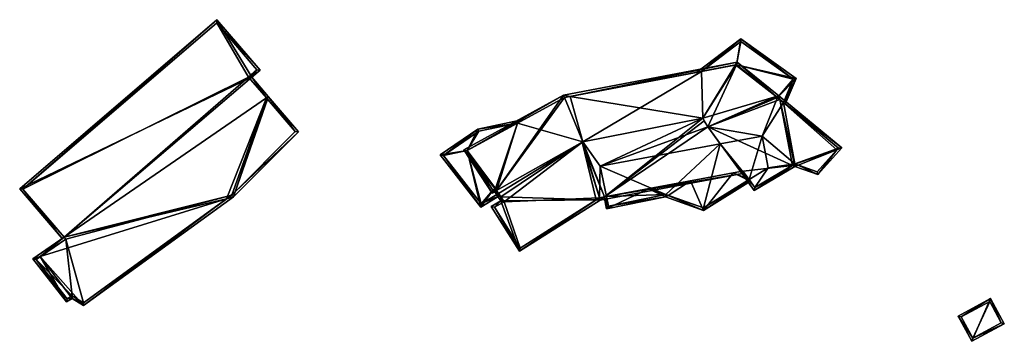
# Model space of a CAD drawing. Header units: inches. Extents: x 2523744 to 2528136, y 1148995 to 1152010.
# Tile 17 of 256: x 2524511 to 2524617, y 1149359 to 1149394. Entities that reach past the tile are written whole.
import ezdxf

# ---------------------------------------------------------------- set-up
doc = ezdxf.new("R2010")
doc.units = ezdxf.units.IN
doc.header["$MEASUREMENT"] = 0
doc.layers.add('Gebaeude Einzelhaus', color=10, linetype='Continuous')

msp = doc.modelspace()

# ---------------------------------------------------------------- meshes
at = {"layer": 'Gebaeude Einzelhaus'}
mesh = msp.add_polyface(dxfattribs=at)
corners = [(2524541.159, 1149381.788, 427.575), (2524537.926, 1149385.561, 429.59), (2524537.831, 1149385.288, 429.527), (2524534.372, 1149375.365, 427.229), (2524534.18, 1149374.815, 427.102), (2524516.027, 1149370.472, 429.16), (2524512.659, 1149368.151, 429.094), (2524513.458, 1149368.399, 429.02), (2524533.44, 1149374.586, 427.17), (2524537.719, 1149385.418, 429.586), (2524516.87, 1149363.904, 427.329), (2524518.108, 1149363.148, 426.932), (2524516.275, 1149363.561, 427.344), (2524540.818, 1149381.801, 427.665), (2524513.459, 1149368.399, 429.02), (2524516.19, 1149370.281, 429.074), (2524513.02, 1149368.096, 429.019), (2524516.338, 1149363.886, 427.414), (2524516.874, 1149364.195, 427.4), (2524518.096, 1149363.448, 427.008), (2524533.994, 1149374.988, 427.187), (2524532.414, 1149393.809, 427.102), (2524536.148, 1149387.636, 429.242), (2524537.045, 1149388.405, 429.242), (2524511.245, 1149375.666, 427.102), (2524516.026, 1149370.472, 429.223), (2524537.719, 1149385.418, 430.055), (2524537.926, 1149385.561, 430.063), (2524515.819, 1149370.329, 429.215), (2524536.693, 1149388.432, 429.167), (2524535.796, 1149387.663, 429.167), (2524532.387, 1149393.456, 427.177), (2524511.598, 1149375.639, 427.177), (2524516.027, 1149370.472, 418.355), (2524516.19, 1149370.281, 418.355), (2524513.02, 1149368.096, 418.355), (2524516.338, 1149363.886, 418.355), (2524516.874, 1149364.195, 418.355), (2524518.096, 1149363.448, 418.355), (2524533.994, 1149374.988, 418.355), (2524540.818, 1149381.801, 418.355), (2524537.719, 1149385.418, 418.355), (2524535.796, 1149387.663, 418.355), (2524536.693, 1149388.432, 418.355), (2524532.387, 1149393.456, 418.355), (2524511.598, 1149375.639, 418.355), (2524516.026, 1149370.472, 418.355)]
mesh.append_faces([[corners[k] for k in face] for face in [(28, 32, 25), (24, 32, 28), (31, 32, 21), (21, 32, 24), (29, 31, 23), (23, 31, 21), (30, 29, 22), (26, 30, 22), (22, 29, 23), (27, 26, 22), (25, 24, 28), (27, 22, 26), (26, 22, 25), (25, 22, 24), (24, 22, 21), (21, 22, 23), (3, 4, 20), (20, 4, 8), (11, 8, 4), (10, 19, 11), (11, 19, 8), (10, 18, 19), (12, 17, 10), (10, 17, 18), (6, 14, 16), (6, 16, 12), (12, 16, 17), (15, 14, 5), (5, 14, 6), (1, 2, 9), (3, 0, 4), (0, 13, 1), (1, 13, 2), (0, 3, 13), (12, 7, 6), (7, 11, 8), (8, 11, 4), (12, 10, 7), (7, 10, 11), (9, 2, 1), (9, 3, 2), (5, 8, 9), (9, 8, 3), (3, 8, 4), (5, 7, 8), (5, 6, 7), (0, 3, 4), (0, 2, 3), (0, 1, 2)]], dxfattribs={"color": 13})
mesh.append_faces([[corners[k] for k in face] for face in [(42, 44, 43), (42, 45, 44), (41, 46, 42), (42, 46, 45), (25, 9, 26), (25, 5, 9), (32, 5, 25), (45, 46, 32), (32, 46, 5), (32, 31, 45), (45, 31, 44), (31, 43, 44), (31, 29, 43), (29, 30, 43), (43, 30, 42), (9, 30, 26), (9, 41, 30), (30, 41, 42), (35, 37, 36), (34, 39, 38), (34, 38, 37), (34, 37, 35), (33, 39, 34), (41, 40, 39), (41, 39, 33), (2, 13, 41), (41, 13, 40), (9, 2, 41), (3, 40, 13), (3, 39, 40), (3, 20, 39), (8, 39, 20), (8, 38, 39), (8, 19, 38), (19, 37, 38), (19, 18, 37), (18, 36, 37), (18, 17, 36), (17, 35, 36), (17, 16, 35), (14, 35, 16), (14, 34, 35), (14, 15, 34), (33, 15, 5), (33, 34, 15)]], dxfattribs={"color": 41})
mesh = msp.add_polyface(dxfattribs=at)
corners = [(2524584.411, 1149388.26, 426.743), (2524588.622, 1149391.77, 426.743), (2524583.859, 1149388.155, 426.743), (2524588.163, 1149388.973, 426.743), (2524594.556, 1149387.511, 426.743), (2524592.558, 1149385.449, 426.743), (2524593.193, 1149384.924, 426.743), (2524593.394, 1149384.758, 426.743), (2524594.248, 1149387.424, 426.743), (2524588.626, 1149391.459, 426.743), (2524588.626, 1149391.459, 415.126), (2524594.248, 1149387.424, 415.126), (2524584.411, 1149388.26, 415.126), (2524593.193, 1149384.924, 415.126), (2524592.558, 1149385.449, 415.126), (2524588.163, 1149388.973, 415.126)]
mesh.append_faces([[corners[k] for k in face] for face in [(8, 7, 6), (8, 4, 7), (2, 1, 0), (0, 1, 9), (9, 1, 8), (8, 1, 4), (4, 6, 7), (4, 5, 6), (4, 3, 5), (4, 1, 3), (3, 1, 0), (0, 1, 2)]], dxfattribs={"color": 13})
mesh.append_faces([[corners[k] for k in face] for face in [(11, 15, 10), (10, 15, 12), (11, 14, 15), (11, 13, 14), (11, 8, 13), (13, 8, 6), (10, 12, 9), (9, 12, 0), (9, 8, 10), (10, 8, 11)]], dxfattribs={"color": 41})
mesh = msp.add_polyface(dxfattribs=at)
corners = [(2524594.165, 1149378.19, 426.865), (2524590.077, 1149375.492, 426.859), (2524594.443, 1149378.064, 426.78), (2524588.592, 1149377.526, 427.691), (2524585.099, 1149382.31, 429.646), (2524594.385, 1149378.32, 426.869), (2524592.806, 1149385.244, 429.271), (2524592.457, 1149385.53, 429.417), (2524592.715, 1149385.643, 429.409), (2524592.423, 1149385.557, 429.409), (2524584.538, 1149383.246, 429.409), (2524594.795, 1149378.205, 426.748), (2524596.9, 1149377.204, 426.096), (2524598.935, 1149379.867, 426.376), (2524599.455, 1149380.075, 426.329), (2524588.229, 1149389.24, 427.75), (2524588.052, 1149388.952, 427.83), (2524570.335, 1149385.586, 427.83), (2524569.619, 1149385.704, 427.75), (2524562.429, 1149375.484, 429.646), (2524558.903, 1149379.856, 427.75), (2524569.716, 1149385.468, 427.84), (2524571.665, 1149380.715, 429.646), (2524561.933, 1149375.203, 429.646), (2524588.864, 1149377.577, 427.656), (2524590.145, 1149375.822, 426.938), (2524596.825, 1149377.495, 426.183), (2524594.416, 1149378.338, 426.868), (2524599.096, 1149380.047, 426.396), (2524588.163, 1149388.973, 427.834), (2524592.558, 1149385.449, 429.375), (2524559.26, 1149379.766, 427.836), (2524569.703, 1149385.466, 427.838), (2524562.014, 1149375.537, 429.56), (2524562.29, 1149375.693, 429.56), (2524562.43, 1149375.484, 428.337), (2524562.566, 1149374.83, 428.117), (2524562.873, 1149374.82, 428.065), (2524562.111, 1149375.511, 428.396), (2524571.6, 1149380.678, 428.467), (2524573.11, 1149374.481, 426.343), (2524573.475, 1149374.705, 426.353), (2524573.55, 1149374.466, 426.269), (2524562.321, 1149375.647, 428.404), (2524562.87, 1149374.374, 427.954), (2524564.884, 1149368.971, 426.269), (2524561.832, 1149373.778, 427.97), (2524588.592, 1149377.526, 426.347), (2524589.028, 1149377.353, 426.269), (2524588.864, 1149377.577, 426.347), (2524573.988, 1149374.8, 426.347), (2524585.099, 1149382.31, 428.014), (2524584.698, 1149382.978, 428.242), (2524584.538, 1149383.246, 428.343), (2524571.665, 1149380.715, 428.475), (2524563.226, 1149374.29, 427.876), (2524562.183, 1149373.691, 427.892), (2524564.961, 1149369.316, 426.344), (2524573.461, 1149374.702, 426.355), (2524588.592, 1149377.526, 424.026), (2524588.864, 1149377.577, 424.019), (2524589.52, 1149376.679, 423.717), (2524590.145, 1149375.822, 415.126), (2524589.52, 1149376.679, 415.126), (2524594.416, 1149378.338, 415.126), (2524596.825, 1149377.495, 415.126), (2524599.096, 1149380.047, 415.126), (2524593.193, 1149384.924, 426.743), (2524592.558, 1149385.449, 426.743), (2524593.193, 1149384.924, 415.126), (2524588.163, 1149388.973, 426.743), (2524569.703, 1149385.466, 415.127), (2524584.411, 1149388.26, 426.743), (2524584.411, 1149388.26, 415.126), (2524564.68, 1149382.724, 426.743), (2524564.68, 1149382.724, 415.127), (2524559.26, 1149379.766, 426.743), (2524562.014, 1149375.537, 426.743), (2524562.29, 1149375.693, 426.743), (2524562.429, 1149375.484, 426.743), (2524571.665, 1149380.715, 415.126), (2524584.538, 1149383.246, 415.126), (2524588.163, 1149388.973, 415.126), (2524585.099, 1149382.31, 415.126), (2524592.558, 1149385.449, 415.126), (2524590.928, 1149381.334, 415.126), (2524591.552, 1149377.937, 415.126), (2524586.425, 1149380.494, 415.126), (2524562.43, 1149375.484, 415.126), (2524562.29, 1149375.693, 415.127), (2524559.26, 1149379.766, 415.127), (2524562.014, 1149375.537, 415.127), (2524562.636, 1149375.175, 426.743), (2524563.226, 1149374.29, 415.126), (2524562.636, 1149375.175, 415.126), (2524562.183, 1149373.691, 415.126), (2524564.961, 1149369.316, 415.126), (2524573.461, 1149374.702, 415.126), (2524574.212, 1149374.842, 424.147), (2524578.708, 1149375.681, 424.133), (2524583.233, 1149376.526, 424.133), (2524574.211, 1149374.842, 415.126), (2524587.793, 1149377.377, 424.047), (2524587.808, 1149377.38, 424.047), (2524573.526, 1149378.089, 415.126)]
mesh.append_faces([[corners[k] for k in face] for face in [(47, 48, 50), (47, 49, 48), (50, 42, 41), (58, 41, 42), (40, 58, 42), (42, 50, 48), (45, 40, 42), (45, 57, 40), (55, 56, 44), (44, 56, 46), (46, 56, 45), (45, 56, 57), (36, 37, 44), (44, 37, 55), (38, 35, 36), (36, 35, 37), (38, 43, 35), (41, 50, 39), (39, 50, 54), (54, 50, 53), (53, 50, 52), (41, 42, 50), (50, 51, 52), (50, 47, 51), (42, 48, 50), (50, 48, 47), (47, 48, 49), (40, 45, 42), (37, 44, 40), (40, 44, 45), (45, 44, 46), (37, 36, 44), (38, 35, 43), (39, 40, 41), (41, 40, 42), (35, 37, 39), (39, 37, 40), (38, 36, 35), (35, 36, 37), (19, 33, 34), (19, 23, 33), (33, 23, 31), (23, 20, 31), (18, 32, 31), (18, 21, 32), (17, 21, 18), (18, 31, 20), (29, 16, 15), (15, 17, 18), (15, 16, 17), (8, 7, 9), (30, 7, 8), (6, 30, 8), (8, 9, 15), (15, 9, 29), (13, 28, 14), (14, 28, 6), (6, 8, 14), (11, 2, 27), (5, 27, 2), (2, 0, 5), (13, 12, 26), (26, 12, 11), (11, 12, 2), (13, 14, 12), (3, 25, 1), (1, 25, 2), (2, 25, 0), (3, 24, 25), (19, 20, 23), (17, 22, 10), (17, 21, 22), (17, 18, 21), (21, 19, 22), (21, 18, 19), (19, 18, 20), (16, 17, 10), (16, 15, 17), (17, 15, 18), (9, 16, 10), (9, 15, 16), (9, 8, 15), (13, 5, 11), (11, 5, 2), (14, 6, 13), (13, 6, 5), (14, 8, 6), (11, 12, 13), (13, 12, 14), (11, 2, 12), (7, 9, 4), (4, 9, 10), (7, 8, 9), (0, 6, 4), (4, 6, 7), (7, 6, 8), (0, 5, 6), (0, 2, 5), (3, 0, 4), (3, 1, 0), (0, 1, 2)]], dxfattribs={"color": 13})
mesh.append_faces([[corners[k] for k in face] for face in [(93, 96, 95), (93, 97, 96), (97, 104, 101), (104, 83, 87), (104, 81, 83), (94, 80, 93), (93, 80, 97), (97, 80, 104), (104, 80, 81), (94, 88, 80), (47, 103, 59), (47, 102, 103), (47, 100, 102), (98, 97, 101), (98, 41, 97), (47, 50, 100), (100, 50, 99), (99, 50, 98), (98, 50, 41), (41, 58, 97), (40, 97, 58), (40, 96, 97), (40, 57, 96), (57, 95, 96), (57, 56, 95), (56, 55, 95), (95, 55, 93), (93, 92, 94), (92, 37, 79), (79, 37, 35), (93, 55, 92), (92, 55, 37), (75, 89, 90), (90, 89, 91), (75, 88, 89), (75, 80, 88), (83, 85, 87), (86, 62, 63), (85, 64, 86), (86, 64, 62), (64, 66, 65), (85, 69, 64), (64, 69, 66), (83, 84, 85), (85, 84, 69), (81, 82, 83), (83, 82, 84), (80, 73, 81), (81, 73, 82), (75, 71, 80), (80, 71, 73), (35, 78, 79), (35, 34, 78), (35, 19, 34), (77, 78, 33), (33, 78, 34), (33, 31, 77), (77, 31, 76), (31, 74, 76), (74, 71, 75), (31, 32, 74), (74, 32, 71), (32, 21, 71), (71, 72, 73), (72, 16, 70), (70, 16, 29), (71, 17, 72), (72, 17, 16), (71, 21, 17), (29, 68, 70), (29, 9, 68), (68, 9, 30), (7, 30, 9), (67, 28, 69), (69, 28, 66), (30, 6, 68), (68, 6, 67), (67, 6, 28), (28, 13, 66), (13, 26, 66), (66, 26, 65), (11, 64, 26), (26, 64, 65), (11, 27, 64), (27, 5, 64), (0, 64, 5), (0, 62, 64), (0, 25, 62), (62, 61, 63), (61, 49, 60), (62, 25, 61), (61, 25, 49), (49, 25, 24), (47, 24, 3), (47, 49, 24), (47, 59, 49), (49, 59, 60), (51, 3, 4), (51, 47, 3), (4, 52, 51), (4, 10, 52), (52, 10, 53), (54, 10, 22), (54, 53, 10), (22, 39, 54), (22, 19, 39), (39, 19, 35)]], dxfattribs={"color": 41})
mesh = msp.add_polyface(dxfattribs=at)
corners = [(2524559.26, 1149379.766, 426.743), (2524560.426, 1149382.082, 426.743), (2524556.35, 1149379.311, 426.743), (2524564.68, 1149382.724, 426.743), (2524565.443, 1149383.141, 426.743), (2524560.723, 1149373.721, 426.743), (2524562.014, 1149375.537, 426.743), (2524562.775, 1149374.967, 426.743), (2524562.636, 1149375.175, 426.743), (2524562.429, 1149375.484, 426.743), (2524562.29, 1149375.693, 426.743), (2524556.712, 1149379.255, 426.743), (2524560.526, 1149381.848, 426.743), (2524560.783, 1149374.05, 426.743), (2524560.526, 1149381.848, 415.127), (2524564.68, 1149382.724, 415.127), (2524556.712, 1149379.255, 415.127), (2524560.783, 1149374.05, 415.127), (2524562.636, 1149375.175, 415.126), (2524562.014, 1149375.537, 415.127), (2524562.43, 1149375.484, 415.126), (2524559.26, 1149379.766, 415.127), (2524562.29, 1149375.693, 415.127)]
mesh.append_faces([[corners[k] for k in face] for face in [(5, 13, 7), (7, 13, 8), (5, 11, 13), (11, 1, 12), (12, 1, 3), (3, 1, 4), (5, 2, 11), (11, 2, 1), (6, 9, 10), (6, 8, 9), (6, 7, 8), (0, 5, 6), (6, 5, 7), (0, 2, 5), (4, 1, 3), (3, 1, 0), (0, 1, 2)]], dxfattribs={"color": 13})
mesh.append_faces([[corners[k] for k in face] for face in [(20, 19, 22), (21, 14, 15), (21, 16, 14), (19, 17, 21), (21, 17, 16), (20, 18, 19), (19, 18, 17), (17, 18, 13), (13, 18, 8), (13, 11, 17), (17, 11, 16), (11, 12, 16), (16, 12, 14), (14, 3, 15), (14, 12, 3)]], dxfattribs={"color": 41})
mesh = msp.add_polyface(dxfattribs=at)
corners = [(2524584.64, 1149373.362, 423.18), (2524587.793, 1149377.377, 424.047), (2524583.233, 1149376.526, 424.133), (2524580.827, 1149374.972, 423.88), (2524580.561, 1149374.8, 423.852), (2524578.708, 1149375.681, 424.133), (2524574.212, 1149374.842, 424.147), (2524573.965, 1149374.796, 424.148), (2524574.232, 1149373.532, 423.852), (2524589.668, 1149376.476, 423.65), (2524589.562, 1149376.62, 423.698), (2524589.555, 1149376.63, 423.702), (2524589.52, 1149376.679, 423.717), (2524587.808, 1149377.38, 424.047), (2524588.592, 1149377.526, 424.026), (2524588.864, 1149377.577, 424.019), (2524584.61, 1149373.638, 423.257), (2524574.426, 1149373.826, 423.909), (2524580.579, 1149375.059, 423.911), (2524574.211, 1149374.842, 415.126), (2524574.426, 1149373.826, 415.126), (2524589.52, 1149376.679, 415.126), (2524584.61, 1149373.638, 415.126), (2524580.579, 1149375.059, 415.126), (2524586.425, 1149380.494, 415.126), (2524573.526, 1149378.089, 415.126), (2524590.928, 1149381.334, 415.126), (2524591.552, 1149377.937, 415.126)]
mesh.append_faces([[corners[k] for k in face] for face in [(7, 17, 8), (8, 17, 4), (7, 6, 17), (11, 10, 12), (12, 10, 16), (16, 10, 0), (0, 10, 9), (18, 3, 4), (4, 17, 18), (4, 3, 0), (0, 3, 16), (13, 12, 14), (14, 12, 15), (13, 1, 12), (12, 1, 11), (11, 1, 10), (10, 1, 9), (9, 1, 0), (6, 8, 5), (5, 8, 4), (6, 7, 8), (5, 3, 2), (5, 4, 3), (0, 3, 4), (0, 2, 3), (0, 1, 2)]], dxfattribs={"color": 13})
mesh.append_faces([[corners[k] for k in face] for face in [(21, 26, 27), (21, 24, 26), (24, 23, 25), (25, 23, 19), (19, 23, 20), (21, 22, 24), (24, 22, 23), (3, 23, 16), (16, 23, 22), (3, 18, 23), (18, 17, 23), (23, 17, 20), (12, 16, 21), (21, 16, 22), (20, 17, 19), (19, 17, 6)]], dxfattribs={"color": 41})
mesh = msp.add_polyface(dxfattribs=at)
corners = [(2524615.436, 1149363.916, 420.227), (2524613.423, 1149359.318, 420.622), (2524616.906, 1149361.205, 420.622), (2524611.953, 1149362.028, 420.227), (2524616.568, 1149361.306, 420.59), (2524613.523, 1149359.656, 420.59), (2524612.291, 1149361.928, 420.259), (2524615.336, 1149363.578, 420.259), (2524616.568, 1149361.306, 415.327), (2524615.336, 1149363.578, 415.327), (2524612.291, 1149361.928, 415.327), (2524613.523, 1149359.656, 415.327)]
mesh.append_faces([[corners[k] for k in face] for face in [(6, 5, 3), (3, 5, 1), (7, 6, 0), (4, 7, 0), (0, 6, 3), (2, 5, 4), (1, 5, 2), (2, 4, 0), (3, 1, 0), (0, 1, 2)]], dxfattribs={"color": 13})
mesh.append_faces([[corners[k] for k in face] for face in [(9, 11, 10), (8, 11, 9), (4, 11, 8), (5, 11, 4), (10, 11, 6), (6, 11, 5), (9, 10, 7), (7, 10, 6), (8, 9, 7), (4, 8, 7)]], dxfattribs={"color": 41})

doc.saveas('drawing.dxf')
